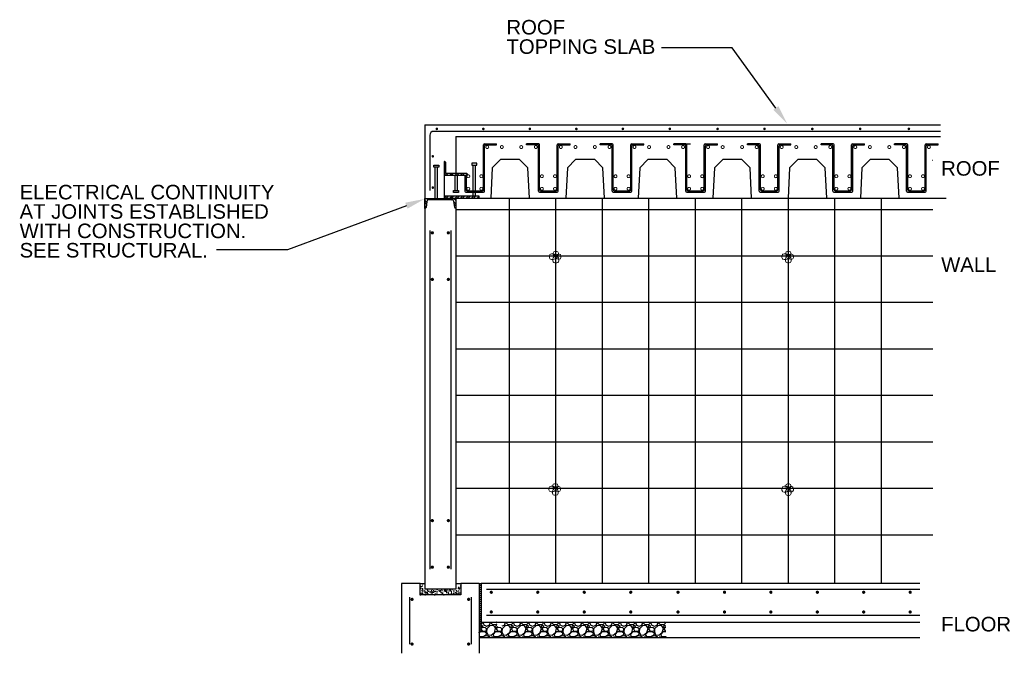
# Model space of a CAD drawing. Header units: inches. Extents: x 0 to 12596, y 564 to 12873.
# Tile 8 of 25: x 1415 to 2025, y 7376 to 7769. Entities that reach past the tile are written whole.
import ezdxf
from ezdxf import colors
from ezdxf.entities.mleader import LeaderData, LeaderLine
from ezdxf.enums import TextEntityAlignment as Align
from ezdxf.math import Vec2, Vec3

# ---------------------------------------------------------------- set-up
doc = ezdxf.new("R2010")
doc.units = ezdxf.units.IN
doc.header["$MEASUREMENT"] = 0
doc.layers.add('E-ANNO-TEXT', color=7, linetype='Continuous', lineweight=25)
doc.layers.add('G-ANNO-TEXT', color=7, linetype='Continuous', lineweight=0)
doc.layers.add('E-DETL-FINE', color=253, linetype='Continuous')
doc.styles.add("3 4 1'-0", font='arial.ttf', dxfattribs={"height": 2})
doc.styles.add('R18', font='romans.shx', dxfattribs={"width": 0.85, "height": 0.125})
doc.styles.get("Standard").update_dxf_attribs({"font": 'arial.ttf'})

msp = doc.modelspace()

# ---------------------------------------------------------------- hatches: boundary and pattern name
at = {"layer": 'E-DETL-FINE'}
h = msp.add_hatch(dxfattribs=at)
h.set_pattern_fill('STEEL', color=256, scale=19.199962, style=0)
h.set_pattern_definition([(135, (2174.8228, 9641.269), (1.697053, 1.697053), []), (135, (2174.8228, 9642.469), (1.697053, 1.697053), [])])
edge = h.paths.add_edge_path()
edge.add_line((1678.46028, 7672.60257), (1692.89804, 7672.60257))
edge.add_line((1692.89804, 7672.60257), (1692.89804, 7672.66257))
edge.add_arc((1691.92356, 7672.70712), 0.9755, 357.38221813, 423.55144906)
edge.add_line((1692.35805, 7673.58052), (1680.11323, 7673.58052))
edge.add_arc((1680.11323, 7674.25552), 0.675, 180, 270, ccw=False)
edge.add_line((1679.43823, 7674.25552), (1679.43823, 7680.37751))
edge.add_arc((1678.56483, 7679.94303), 0.9755, 26.44855094, 92.61778187)
edge.add_line((1678.52028, 7680.91751), (1678.46028, 7680.91751))
edge.add_line((1678.46028, 7680.91751), (1678.46028, 7672.60257))
h = msp.add_hatch(dxfattribs=at)
h.set_pattern_fill('STEEL', color=256, scale=19.199962, style=0)
h.set_pattern_definition([(315, (-3134.534, 8663.2923), (-1.6970529, -1.6970529), []), (315, (-3134.534, 8662.0923), (-1.6970529, -1.6970529), [])])
edge = h.paths.add_edge_path()
edge.add_arc((1683.24137, 7656.187), 1.11834, 7.5, 90)
edge.add_line((1683.24137, 7657.30534), (1668.76581, 7657.30534))
edge.add_arc((1668.76581, 7656.187), 1.11834, 90, 172.5)
edge.add_line((1667.65704, 7656.33297), (1667.12729, 7652.49812))
edge.add_arc((1666.36581, 7652.59837), 0.76805, 270, 352.5, ccw=False)
edge.add_line((1666.36581, 7651.83032), (1666.36581, 7658.1648))
edge.add_line((1666.36581, 7658.1648), (1685.64137, 7658.1648))
edge.add_line((1685.64137, 7658.1648), (1685.64137, 7651.83032))
edge.add_arc((1685.64137, 7652.59837), 0.76805, 187.5, 270, ccw=False)
edge.add_line((1684.87989, 7652.49812), (1684.35014, 7656.33297))
h = msp.add_hatch(dxfattribs=at)
h.set_pattern_fill('STEEL', color=256, scale=19.199962, style=0)
h.set_pattern_definition([(45, (-84.5176, 6450.7499), (-1.697053, 1.697053), []), (45, (-84.5176, 6451.9499), (-1.697053, 1.697053), [])])
h.paths.add_polyline_path([(1678.46028, 7658.24039), (1700.09803, 7658.24039), (1700.09803, 7659.46873), (1678.46028, 7659.46873)])
h = msp.add_hatch(dxfattribs=at)
h.set_pattern_fill('AR-SAND', color=256, scale=1.133856, style=0)
h.set_pattern_definition([(37.5, (252.4456, 6529.0931), (-0.0714254, 2.1847407), [0, -1.7234611, 0, -1.9275552, 0, -1.842516]), (7.5, (252.4456, 6529.093), (2.006672, 3.199907), [0, -0.929762, 0, -1.5533827, 0, -0.5952744]), (327.5, (251.051, 6529.0931), (3.5309884, 0.0064166), [0, -0.566928, 0, -2.0409408, 0, -2.6645616]), (317.5, (251.051, 6529.093), (3.4085147, 0.9951577), [0, -0.283464, 0, -1.33795, 0, -1.5307056])])
h.paths.add_polyline_path([(1688.60006, 7419.70871), (1686.80006, 7419.70871), (1686.80006, 7416.10871), (1676.00008, 7416.10871), (1676.00008, 7412.50872), (1688.60006, 7412.50872)])
h.paths.add_polyline_path([(1676.00008, 7416.10871), (1665.2001, 7416.10871), (1665.2001, 7419.70871), (1663.40011, 7419.70871), (1663.40011, 7412.50872), (1676.00008, 7412.50872)])
h = msp.add_hatch(dxfattribs=at)
h.set_pattern_fill('AR-SAND', color=256, scale=1.133856, style=0)
h.set_pattern_definition([(37.5, (252.4456, 6529.0931), (-0.0714254, 2.1847407), [0, -1.7234611, 0, -1.9275552, 0, -1.842516]), (7.5, (252.4456, 6529.093), (2.006672, 3.199907), [0, -0.929762, 0, -1.5533827, 0, -0.5952744]), (327.5, (251.051, 6529.0931), (3.5309884, 0.0064166), [0, -0.566928, 0, -2.0409408, 0, -2.6645616]), (317.5, (251.051, 6529.093), (3.4085147, 0.9951577), [0, -0.283464, 0, -1.33795, 0, -1.5307056])])
h.paths.add_polyline_path([(1688.60006, 7419.70871), (1686.80006, 7419.70871), (1686.80006, 7416.10871), (1676.00008, 7416.10871), (1676.00008, 7412.50872), (1688.60006, 7412.50872)])
h.paths.add_polyline_path([(1676.00008, 7416.10871), (1665.2001, 7416.10871), (1665.2001, 7419.70871), (1663.40011, 7419.70871), (1663.40011, 7412.50872), (1676.00008, 7412.50872)])
h = msp.add_hatch(dxfattribs=at)
h.set_pattern_fill('GRAVEL', color=256, scale=9.4488, style=0)
h.set_pattern_definition([(228.0128, (1087.8163, 7206.02206), (-75.5903833, -85.0392127), [1.2712, -125.8494]), (184.9697, (1086.96593, 7205.0772), (113.38560994, 9.44871786), [2.18143, -215.96106]), (132.5104, (1084.7927, 7204.8882), (94.4879123, -103.93688196), [1.53815, -152.27716]), (267.2737, (1081.1077, 7202.526), (9.44876237, 188.9760028), [1.9865, -196.66315]), (292.8337, (1081.0132, 7200.54176), (-47.2440936, 113.3855661), [1.94792, -192.84408]), (357.2737, (1081.7691, 7198.7465), (-188.9760028, 9.44876237), [1.9865, -196.66315]), (37.6942, (1083.75334, 7198.652), (-122.8344694, -94.48790934), [2.62704, -260.07679]), (72.2553, (1085.83208, 7200.2583), (66.1417017, 207.87356439), [2.4802, -245.53955]), (121.4296, (1086.588, 7202.6205), (-75.5904778, 122.8343531), [1.99322, -197.32943]), (175.2364, (1085.5486, 7204.3213), (103.93680894, -9.44872), [2.27557, -111.50305]), (222.3974, (1083.2809, 7204.51026), (-113.38566946, -103.93672518), [2.94281, -291.33839]), (138.8141, (1090.462, 7202.4315), (-66.1416278, 56.6927746), [1.00442, -99.4377]), (171.4692, (1089.7061, 7203.09294), (122.8343838, -18.89767474), [1.9109, -189.17925]), (225, (1087.816, 7203.3764), (-1e-15, -9.4488), [1.33626, -12.02636]), (203.1986, (1087.1549, 7204.5103), (47.2439975, 18.8976125), [0.7196, -71.24031]), (291.8014, (1086.4935, 7204.2268), (-9.448799, 28.3464026), [1.01766, -49.86568]), (30.9638, (1086.8714, 7203.2819), (28.3463813, 18.8976235), [1.65287, -53.44263]), (161.5651, (1088.2888, 7204.1323), (18.897604, -9.448785), [1.19519, -28.68454]), (16.3895, (1081.0132, 7204.2268), (94.48802077, 28.3463311), [1.67433, -165.75883]), (70.3462, (1082.6195, 7204.6992), (-37.7951551, -103.9368202), [1.40467, -139.06184]), (293.1986, (1088.2888, 7206.0221), (-18.8976125, 47.2439975), [1.43919, -70.52072]), (343.6105, (1088.8557, 7204.69923), (-94.48802077, 28.3463311), [1.67433, -165.75883]), (339.444, (1081.0132, 7198.3685), (-47.2440174, 18.8975622), [1.61461, -79.11597]), (294.7751, (1082.525, 7197.8016), (-47.2439262, 103.93683233), [1.35286, -133.93337]), (66.8014, (1088.3833, 7196.5733), (18.8976125, 47.2439975), [1.43919, -70.52072]), (17.354, (1088.9502, 7197.8961), (-122.83441908, -37.79514805), [1.58391, -156.80684]), (69.444, (1083.7533, 7196.5733), (-18.8975622, -47.2440174), [0.80731, -79.92328]), (101.3099, (1087.8163, 7196.5733), (-9.4487776, 37.795207), [0.48179, -47.69782]), (165.9638, (1087.7218, 7197.0457), (28.346405, -9.4487816), [1.94792, -37.01048]), (186.009, (1085.8321, 7197.51814), (94.48799765, 9.44879355), [1.80519, -178.71388]), (303.6901, (1086.8714, 7202.4315), (-9.448813, 18.897596), [1.36272, -32.7054]), (353.1572, (1087.62735, 7201.29766), (160.629594, -18.89767557), [2.37915, -235.53556]), (60.9454, (1089.98955, 7201.0142), (-37.7952003, -66.1416036), [0.97281, -96.30854]), (90, (1090.462, 7201.865), (-9.4488, 9.4488), [0.56693, -8.88187]), (120.2564, (1085.6431, 7197.8016), (37.7951517, -66.1416232), [1.31267, -129.95426]), (48.0128, (1084.9817, 7198.93546), (75.5903833, 85.0392127), [2.54241, -124.57819]), (0, (1086.682, 7200.825), (9.4488, 9.4488), [2.45669, -6.99211]), (325.3048, (1089.13916, 7200.8252), (-94.48794575, 66.14168135), [1.49399, -147.90466]), (254.0546, (1090.3675, 7199.9748), (-9.448799, -37.7952012), [1.37576, -67.41254]), (207.646, (1089.98955, 7198.652), (-179.52716038, -94.48807288), [2.23998, -221.75837]), (175.4261, (1088.0053, 7197.61263), (-122.83440528, 9.44875088), [2.36975, -234.60495])])
h.paths.add_polyline_path([(1815.71536, 7395.70874), (1724.13754, 7395.70874), (1724.13754, 7386.07096), (1815.71536, 7386.07096)])
h.paths.add_polyline_path([(1724.13754, 7395.70874), (1714.37928, 7395.70874), (1714.37928, 7393.02018), (1710.97894, 7393.02018), (1710.97894, 7395.70874), (1701.2933, 7395.70874), (1701.2933, 7390.22845), (1700.06024, 7390.22845), (1700.06024, 7386.07096), (1724.13754, 7386.07096)])

# ---------------------------------------------------------------- linework, layer by layer
for p, q in [((1666.36581, 7703.8025), (1666.36581, 7658.1648)), ((1666.36581, 7703.8025), (1985.77886, 7703.8025)), ((1685.64137, 7696.60252), (1985.77886, 7696.60252)), ((1685.64137, 7696.60252), (1685.64137, 7673.58052)), ((1703.30987, 7691.9836), (1710.80233, 7691.9836)), ((1710.80233, 7691.2636), (1710.80233, 7691.9836)), ((1736.91994, 7691.9836), (1729.42749, 7691.9836)), ((1729.42749, 7691.2636), (1729.42749, 7691.9836)), ((1748.90987, 7691.9836), (1756.40233, 7691.9836)), ((1756.40233, 7691.2636), (1756.40233, 7691.9836)), ((1782.51994, 7691.9836), (1775.02749, 7691.9836)), ((1775.02749, 7691.2636), (1775.02749, 7691.9836)), ((1794.50987, 7691.9836), (1802.00233, 7691.9836)), ((1802.00233, 7691.2636), (1802.00233, 7691.9836)), ((1828.11994, 7691.9836), (1820.62749, 7691.9836)), ((1820.62749, 7691.2636), (1820.62749, 7691.9836)), ((1823.55385, 7691.9836), (1831.0463, 7691.9836)), ((1840.10987, 7691.9836), (1847.60233, 7691.9836)), ((1847.60233, 7691.2636), (1847.60233, 7691.9836)), ((1873.71994, 7691.9836), (1866.22749, 7691.9836)), ((1866.22749, 7691.2636), (1866.22749, 7691.9836)), ((1885.70987, 7691.9836), (1893.20233, 7691.9836)), ((1893.20233, 7691.2636), (1893.20233, 7691.9836)), ((1919.31994, 7691.9836), (1911.82749, 7691.9836)), ((1911.82749, 7691.2636), (1911.82749, 7691.9836)), ((1931.30987, 7691.9836), (1938.80233, 7691.9836)), ((1938.80233, 7691.2636), (1938.80233, 7691.9836)), ((1964.91994, 7691.9836), (1957.42749, 7691.9836)), ((1957.42749, 7691.2636), (1957.42749, 7691.9836)), ((1976.90987, 7691.9836), (1984.40233, 7691.9836)), ((1984.40233, 7691.2636), (1984.40233, 7691.9836)), ((1702.70987, 7680.72848), (1702.70987, 7691.3836)), ((1703.42987, 7680.72848), (1703.42987, 7690.6636)), ((1704.02987, 7691.2636), (1710.80233, 7691.2636)), ((1736.19994, 7691.2636), (1729.42749, 7691.2636)), ((1736.79994, 7680.72848), (1736.79994, 7690.6636)), ((1737.51994, 7680.72848), (1737.51994, 7691.3836)), ((1748.30987, 7680.72848), (1748.30987, 7691.3836)), ((1749.02987, 7680.72848), (1749.02987, 7690.6636)), ((1749.62987, 7691.2636), (1756.40233, 7691.2636)), ((1781.79994, 7691.2636), (1775.02749, 7691.2636)), ((1782.39994, 7680.72848), (1782.39994, 7690.6636)), ((1783.11994, 7680.72848), (1783.11994, 7691.3836)), ((1793.90987, 7680.72848), (1793.90987, 7691.3836)), ((1794.62987, 7680.72848), (1794.62987, 7690.6636)), ((1795.22987, 7691.2636), (1802.00233, 7691.2636)), ((1827.39994, 7691.2636), (1820.62749, 7691.2636)), ((1827.99994, 7680.72848), (1827.99994, 7690.6636)), ((1828.71994, 7680.72848), (1828.71994, 7691.3836)), ((1839.50987, 7680.72848), (1839.50987, 7691.3836)), ((1840.22987, 7680.72848), (1840.22987, 7690.6636)), ((1840.82987, 7691.2636), (1847.60233, 7691.2636)), ((1872.99994, 7691.2636), (1866.22749, 7691.2636)), ((1873.59994, 7680.72848), (1873.59994, 7690.6636)), ((1874.31994, 7680.72848), (1874.31994, 7691.3836)), ((1885.10987, 7680.72848), (1885.10987, 7691.3836)), ((1885.82987, 7680.72848), (1885.82987, 7690.6636)), ((1886.42987, 7691.2636), (1893.20233, 7691.2636)), ((1918.59994, 7691.2636), (1911.82749, 7691.2636)), ((1919.19994, 7680.72848), (1919.19994, 7690.6636)), ((1919.91994, 7680.72848), (1919.91994, 7691.3836)), ((1930.70987, 7680.72848), (1930.70987, 7691.3836)), ((1931.42987, 7680.72848), (1931.42987, 7690.6636)), ((1932.02987, 7691.2636), (1938.80233, 7691.2636)), ((1964.19994, 7691.2636), (1957.42749, 7691.2636)), ((1964.79994, 7680.72848), (1964.79994, 7690.6636)), ((1965.51994, 7680.72848), (1965.51994, 7691.3836)), ((1976.30987, 7680.72848), (1976.30987, 7691.3836)), ((1977.02987, 7680.72848), (1977.02987, 7690.6636)), ((1977.62987, 7691.2636), (1984.40233, 7691.2636)), ((1702.70987, 7663.4154), (1702.70987, 7680.72848)), ((1703.42987, 7662.6954), (1703.42987, 7680.72848)), ((1736.79994, 7662.6954), (1736.79994, 7680.72848)), ((1737.51994, 7663.4154), (1737.51994, 7680.72848)), ((1748.30987, 7663.4154), (1748.30987, 7680.72848)), ((1749.02987, 7662.6954), (1749.02987, 7680.72848)), ((1782.39994, 7662.6954), (1782.39994, 7680.72848)), ((1783.11994, 7663.4154), (1783.11994, 7680.72848)), ((1793.90987, 7663.4154), (1793.90987, 7680.72848)), ((1794.62987, 7662.6954), (1794.62987, 7680.72848)), ((1827.99994, 7662.6954), (1827.99994, 7680.72848)), ((1828.71994, 7663.4154), (1828.71994, 7680.72848)), ((1839.50987, 7663.4154), (1839.50987, 7680.72848)), ((1840.22987, 7662.6954), (1840.22987, 7680.72848)), ((1873.59994, 7662.6954), (1873.59994, 7680.72848)), ((1874.31994, 7663.4154), (1874.31994, 7680.72848)), ((1885.10987, 7663.4154), (1885.10987, 7680.72848)), ((1885.82987, 7662.6954), (1885.82987, 7680.72848)), ((1919.19994, 7662.6954), (1919.19994, 7680.72848)), ((1919.91994, 7663.4154), (1919.91994, 7680.72848)), ((1930.70987, 7663.4154), (1930.70987, 7680.72848)), ((1931.42987, 7662.6954), (1931.42987, 7680.72848)), ((1964.79994, 7662.6954), (1964.79994, 7680.72848)), ((1965.51994, 7663.4154), (1965.51994, 7680.72848)), ((1976.30987, 7663.4154), (1976.30987, 7680.72848)), ((1977.02987, 7662.6954), (1977.02987, 7680.72848)), ((1981.15263, 7681.61845), (1980.90277, 7681.61845)), ((1678.46028, 7672.60257), (1678.46028, 7658.24039)), ((1691.19994, 7672.32677), (1691.19994, 7662.6954)), ((1691.91994, 7672.32677), (1691.19994, 7672.32677)), ((1691.91994, 7672.32677), (1691.91994, 7663.4154)), ((1691.79994, 7662.0954), (1702.82987, 7662.0954)), ((1692.51994, 7662.8154), (1702.10987, 7662.8154)), ((1737.39994, 7662.0954), (1748.42987, 7662.0954)), ((1738.11994, 7662.8154), (1747.70987, 7662.8154)), ((1782.99994, 7662.0954), (1794.02987, 7662.0954)), ((1783.71994, 7662.8154), (1793.30987, 7662.8154)), ((1828.59994, 7662.0954), (1839.62987, 7662.0954)), ((1829.31994, 7662.8154), (1838.90987, 7662.8154)), ((1874.19994, 7662.0954), (1885.22987, 7662.0954)), ((1874.91994, 7662.8154), (1884.50987, 7662.8154)), ((1919.79994, 7662.0954), (1930.82987, 7662.0954)), ((1920.51994, 7662.8154), (1930.10987, 7662.8154)), ((1965.39994, 7662.0954), (1976.42987, 7662.0954)), ((1966.11994, 7662.8154), (1975.70987, 7662.8154)), ((1666.36581, 7658.1648), (1666.36581, 7416.10871)), ((1678.46028, 7658.24039), (1989.26414, 7658.24039)), ((1685.64137, 7658.1648), (1685.64137, 7416.10871)), ((1718.60722, 7657.81723), (1718.60722, 7420.0893)), ((1747.40722, 7657.81723), (1747.40722, 7420.0893)), ((1776.20722, 7657.81723), (1776.20722, 7420.0893)), ((1805.00722, 7657.81723), (1805.00722, 7420.0893)), ((1833.80722, 7657.81723), (1833.80722, 7420.0893)), ((1862.60722, 7657.81723), (1862.60722, 7420.0893)), ((1891.40722, 7657.81723), (1891.40722, 7420.0893)), ((1920.20722, 7657.81723), (1920.20722, 7420.0893)), ((1949.00722, 7657.81723), (1949.00722, 7420.0893)), ((1981.15263, 7651.1726), (1685.70277, 7651.1726)), ((1669.41647, 7638.26036), (1669.41647, 7428.46109)), ((1682.58369, 7638.26036), (1682.58369, 7428.46109)), ((1981.15263, 7622.3726), (1685.70277, 7622.3726)), ((1981.15263, 7593.5726), (1685.70277, 7593.5726)), ((1981.15263, 7564.7726), (1685.70277, 7564.7726)), ((1981.15263, 7535.9726), (1685.70277, 7535.9726)), ((1981.15263, 7507.1726), (1685.70277, 7507.1726)), ((1981.15263, 7478.3726), (1685.70277, 7478.3726)), ((1981.15263, 7449.5726), (1685.70277, 7449.5726)), ((1651.94695, 7419.70871), (1651.94695, 7376.50879)), ((1663.40362, 7419.70871), (1651.94695, 7419.70871)), ((1663.40011, 7419.70871), (1663.40011, 7412.50872)), ((1663.40011, 7419.70871), (1666.3623, 7419.70864)), ((1663.40011, 7419.70871), (1663.40011, 7412.50872)), ((1663.40011, 7419.70871), (1666.3623, 7419.70864)), ((1685.63786, 7419.70878), (1688.60006, 7419.70871)), ((1685.63786, 7419.70878), (1688.60006, 7419.70871)), ((1688.60006, 7419.70871), (1688.60006, 7412.50872)), ((1688.60006, 7419.70871), (1688.60006, 7412.50872)), ((1700.06024, 7419.70871), (1688.60357, 7419.70871)), ((1700.06024, 7419.70871), (1701.2933, 7419.70871)), ((1700.06024, 7419.70871), (1700.06024, 7376.37382)), ((1700.06024, 7418.48036), (1701.2933, 7418.48036)), ((1700.06024, 7417.25202), (1701.2933, 7417.25202)), ((1701.2933, 7419.70871), (1701.2933, 7395.70874)), ((1973.13372, 7419.70871), (1701.2933, 7419.70871)), ((1656.86675, 7411.23524), (1656.86675, 7381.94955)), ((1688.60006, 7412.50872), (1663.40011, 7412.50872)), ((1685.64137, 7416.10871), (1666.36581, 7416.10871)), ((1685.64137, 7416.10871), (1666.36581, 7416.10871)), ((1695.14043, 7411.23524), (1695.14043, 7382.12883)), ((1700.06024, 7416.02368), (1701.2933, 7416.02368)), ((1700.06024, 7414.79533), (1701.2933, 7414.79533)), ((1700.06024, 7413.56699), (1701.2933, 7413.56699)), ((1700.06024, 7412.33864), (1701.2933, 7412.33864)), ((1700.06024, 7411.1103), (1701.2933, 7411.1103)), ((1704.53126, 7416.13999), (1973.13372, 7416.13999)), ((1700.06024, 7409.88196), (1701.2933, 7409.88196)), ((1700.06024, 7408.65361), (1701.2933, 7408.65361)), ((1700.06024, 7407.42527), (1701.2933, 7407.42527)), ((1700.06024, 7406.19692), (1701.2933, 7406.19692)), ((1700.06024, 7404.96858), (1701.2933, 7404.96858)), ((1700.06024, 7403.74024), (1701.2933, 7403.74024)), ((1700.06024, 7402.51189), (1701.2933, 7402.51189)), ((1700.06024, 7401.28355), (1701.2933, 7401.28355)), ((1700.06024, 7400.0552), (1701.2933, 7400.0552)), ((1700.06024, 7398.82686), (1701.2933, 7398.82686)), ((1704.53126, 7400.06246), (1973.13372, 7400.06246)), ((1700.06024, 7397.59852), (1701.2933, 7397.59852)), ((1700.06024, 7396.37017), (1701.2933, 7396.37017)), ((1700.06024, 7395.14183), (1701.2933, 7395.14183)), ((1700.06024, 7393.91348), (1701.2933, 7393.91348)), ((1700.06024, 7392.68514), (1701.2933, 7392.68514)), ((1701.2933, 7395.70874), (1973.13372, 7395.70874)), ((1700.06024, 7391.4568), (1701.2933, 7391.4568)), ((1700.06024, 7386.07096), (1973.13372, 7386.07096))]:
    msp.add_line(p, q, dxfattribs=at)
at = {"layer": 'E-DETL-FINE', "ltscale": 5}
for p, q in [((1672.8719, 7658.1648), (1672.8719, 7677.42145)), ((1674.2219, 7658.1648), (1674.2219, 7677.42145)), ((1696.38583, 7659.46873), (1696.38583, 7678.6498)), ((1697.73583, 7659.46873), (1697.73583, 7678.6498)), ((1685.00416, 7672.60257), (1685.00416, 7663.05928)), ((1686.35416, 7672.60257), (1686.35416, 7663.05928))]:
    msp.add_line(p, q, dxfattribs=at)
at = {"layer": 'E-DETL-FINE'}
msp.add_lwpolyline([(1985.77886, 7699.68589), (1671.81647, 7699.68589, 0.414213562), (1669.41647, 7697.28589), (1669.41647, 7663.10252)], format="xyb", dxfattribs=at)
for points, const_width in [([(1674.21115, 7701.20996, -1), (1673.41117, 7701.20996, -1)], 0.79998), ([(1703.02999, 7701.20996, -1), (1702.23001, 7701.20996, -1)], 0.79998), ([(1731.84883, 7701.20996, -1), (1731.04885, 7701.20996, -1)], 0.79998), ([(1760.66767, 7701.20996, -1), (1759.86769, 7701.20996, -1)], 0.79998), ([(1789.48651, 7701.20996, -1), (1788.68653, 7701.20996, -1)], 0.79998), ([(1818.53048, 7701.20996, -1), (1817.7305, 7701.20996, -1)], 0.79998), ([(1848.15534, 7701.20996, -1), (1847.35536, 7701.20996, -1)], 0.79998), ([(1877.19932, 7701.20996, -1), (1876.39934, 7701.20996, -1)], 0.79998), ([(1906.82417, 7701.20996, -1), (1906.0242, 7701.20996, -1)], 0.79998), ([(1936.44903, 7701.20996, -1), (1935.64905, 7701.20996, -1)], 0.79998), ([(1966.65477, 7701.20996, -1), (1965.85479, 7701.20996, -1)], 0.79998), ([(1671.73943, 7684.22403, -1), (1670.93945, 7684.22403, -1)], 0.79998), ([(1671.73943, 7664.8446, -1), (1670.93945, 7664.8446, -1)], 0.79998), ([(1670.53437, 7636.82275, 1), (1671.53435, 7636.82275, 1)], 0.99997), ([(1681.46579, 7636.82275, -1), (1680.46582, 7636.82275, -1)], 0.99997), ([(1671.53435, 7607.9726, -1), (1670.53437, 7607.9726, -1)], 0.99997), ([(1681.46579, 7607.9726, -1), (1680.46582, 7607.9726, -1)], 0.99997), ([(1670.53437, 7458.56768, 1), (1671.53435, 7458.56768, 1)], 0.99997), ([(1681.46579, 7458.56768, -1), (1680.46582, 7458.56768, -1)], 0.99997), ([(1671.53435, 7429.71753, -1), (1670.53437, 7429.71753, -1)], 0.99997), ([(1681.46579, 7429.71753, -1), (1680.46582, 7429.71753, -1)], 0.99997), ([(1707.05444, 7414.19372, 1), (1708.05441, 7414.19372, 1)], 0.99997), ([(1735.85444, 7414.19372, 1), (1736.85441, 7414.19372, 1)], 0.99997), ([(1764.65444, 7414.19372, 1), (1765.65441, 7414.19372, 1)], 0.99997), ([(1793.45444, 7414.19372, 1), (1794.45441, 7414.19372, 1)], 0.99997), ([(1822.74239, 7414.19372, 1), (1823.74237, 7414.19372, 1)], 0.99997), ([(1851.54239, 7414.19372, 1), (1852.54237, 7414.19372, 1)], 0.99997), ([(1880.24947, 7414.19372, 1), (1881.24944, 7414.19372, 1)], 0.99997), ([(1909.04947, 7414.19372, 1), (1910.04944, 7414.19372, 1)], 0.99997), ([(1937.75654, 7414.19372, 1), (1938.75652, 7414.19372, 1)], 0.99997), ([(1966.55654, 7414.19372, 1), (1967.55652, 7414.19372, 1)], 0.99997), ([(1657.98464, 7409.79763, 1), (1658.98462, 7409.79763, 1)], 0.99997), ([(1694.02254, 7409.79763, -1), (1693.02256, 7409.79763, -1)], 0.99997), ([(1707.05444, 7401.96852, 1), (1708.05441, 7401.96852, 1)], 0.99997), ([(1735.85444, 7401.96852, 1), (1736.85441, 7401.96852, 1)], 0.99997), ([(1764.65444, 7401.96852, 1), (1765.65441, 7401.96852, 1)], 0.99997), ([(1793.45444, 7401.96852, 1), (1794.45441, 7401.96852, 1)], 0.99997), ([(1822.74239, 7401.96852, 1), (1823.74237, 7401.96852, 1)], 0.99997), ([(1851.54239, 7401.96852, 1), (1852.54237, 7401.96852, 1)], 0.99997), ([(1880.24947, 7401.96852, 1), (1881.24944, 7401.96852, 1)], 0.99997), ([(1909.04947, 7401.96852, 1), (1910.04944, 7401.96852, 1)], 0.99997), ([(1937.75654, 7401.96852, 1), (1938.75652, 7401.96852, 1)], 0.99997), ([(1966.55654, 7401.96852, 1), (1967.55652, 7401.96852, 1)], 0.99997), ([(1657.98464, 7382.0893, 1), (1658.98462, 7382.0893, 1)], 0.99997), ([(1694.02254, 7382.0893, -1), (1693.02256, 7382.0893, -1)], 0.99997)]:
    msp.add_lwpolyline(points, format="xyb", close=True, dxfattribs=dict(at, const_width=const_width))
at = {"layer": 'E-DETL-FINE', "const_width": 0.6, "flags": 128}
for points in [[(1704.15679, 7689.96019, 1), (1705.95679, 7689.96019, 1)], [(1713.2013, 7689.96019, 1), (1715.0013, 7689.96019, 1)], [(1727.02852, 7689.96019, -1), (1725.22852, 7689.96019, -1)], [(1736.07302, 7689.96019, -1), (1734.27302, 7689.96019, -1)], [(1749.75679, 7689.96019, 1), (1751.55679, 7689.96019, 1)], [(1758.8013, 7689.96019, 1), (1760.6013, 7689.96019, 1)], [(1772.62852, 7689.96019, -1), (1770.82852, 7689.96019, -1)], [(1781.67302, 7689.96019, -1), (1779.87302, 7689.96019, -1)], [(1795.35679, 7689.96019, 1), (1797.15679, 7689.96019, 1)], [(1804.4013, 7689.96019, 1), (1806.2013, 7689.96019, 1)], [(1818.22852, 7689.96019, -1), (1816.42852, 7689.96019, -1)], [(1827.27302, 7689.96019, -1), (1825.47302, 7689.96019, -1)], [(1840.95679, 7689.96019, 1), (1842.75679, 7689.96019, 1)], [(1850.0013, 7689.96019, 1), (1851.8013, 7689.96019, 1)], [(1863.82852, 7689.96019, -1), (1862.02852, 7689.96019, -1)], [(1872.87302, 7689.96019, -1), (1871.07302, 7689.96019, -1)], [(1886.55679, 7689.96019, 1), (1888.35679, 7689.96019, 1)], [(1895.6013, 7689.96019, 1), (1897.4013, 7689.96019, 1)], [(1909.42852, 7689.96019, -1), (1907.62852, 7689.96019, -1)], [(1918.47302, 7689.96019, -1), (1916.67302, 7689.96019, -1)], [(1932.15679, 7689.96019, 1), (1933.95679, 7689.96019, 1)], [(1941.2013, 7689.96019, 1), (1943.0013, 7689.96019, 1)], [(1955.02852, 7689.96019, -1), (1953.22852, 7689.96019, -1)], [(1964.07302, 7689.96019, -1), (1962.27302, 7689.96019, -1)], [(1977.75679, 7689.96019, 1), (1979.55679, 7689.96019, 1)], [(1692.4148, 7671.88859, 1), (1694.2148, 7671.88859, 1)], [(1700.50725, 7671.88859, 1), (1702.30725, 7671.88859, 1)], [(1738.0148, 7671.88859, 1), (1739.8148, 7671.88859, 1)], [(1746.10725, 7671.88859, 1), (1747.90725, 7671.88859, 1)], [(1783.6148, 7671.88859, 1), (1785.4148, 7671.88859, 1)], [(1791.70725, 7671.88859, 1), (1793.50725, 7671.88859, 1)], [(1829.2148, 7671.88859, 1), (1831.0148, 7671.88859, 1)], [(1837.30725, 7671.88859, 1), (1839.10725, 7671.88859, 1)], [(1874.8148, 7671.88859, 1), (1876.6148, 7671.88859, 1)], [(1882.90725, 7671.88859, 1), (1884.70725, 7671.88859, 1)], [(1920.4148, 7671.88859, 1), (1922.2148, 7671.88859, 1)], [(1928.50725, 7671.88859, 1), (1930.30725, 7671.88859, 1)], [(1966.0148, 7671.88859, 1), (1967.8148, 7671.88859, 1)], [(1974.10725, 7671.88859, 1), (1975.90725, 7671.88859, 1)], [(1692.4148, 7664.12097, 1), (1694.2148, 7664.12097, 1)], [(1700.50725, 7664.12097, 1), (1702.30725, 7664.12097, 1)], [(1738.0148, 7664.12097, 1), (1739.8148, 7664.12097, 1)], [(1746.10725, 7664.12097, 1), (1747.90725, 7664.12097, 1)], [(1783.6148, 7664.12097, 1), (1785.4148, 7664.12097, 1)], [(1791.70725, 7664.12097, 1), (1793.50725, 7664.12097, 1)], [(1829.2148, 7664.12097, 1), (1831.0148, 7664.12097, 1)], [(1837.30725, 7664.12097, 1), (1839.10725, 7664.12097, 1)], [(1874.8148, 7664.12097, 1), (1876.6148, 7664.12097, 1)], [(1882.90725, 7664.12097, 1), (1884.70725, 7664.12097, 1)], [(1920.4148, 7664.12097, 1), (1922.2148, 7664.12097, 1)], [(1928.50725, 7664.12097, 1), (1930.30725, 7664.12097, 1)], [(1966.0148, 7664.12097, 1), (1967.8148, 7664.12097, 1)], [(1974.10725, 7664.12097, 1), (1975.90725, 7664.12097, 1)]]:
    msp.add_lwpolyline(points, format="xyb", close=True, dxfattribs=at)
at = {"layer": 'E-DETL-FINE'}
for points in [[(1678.46028, 7672.60257), (1692.89804, 7672.60257), (1692.89804, 7672.66257, 0.29701687), (1692.35805, 7673.58052), (1680.11323, 7673.58052, -0.414213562), (1679.43823, 7674.25552), (1679.43823, 7680.37751, 0.29701687), (1678.52028, 7680.91751), (1678.46028, 7680.91751), (1678.46028, 7672.60257)], [(1684.35014, 7656.33297, 0.376373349), (1683.24137, 7657.30534), (1668.76581, 7657.30534, 0.376373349), (1667.65704, 7656.33297), (1667.12729, 7652.49812, -0.376373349), (1666.36581, 7651.83032), (1666.36581, 7658.1648), (1685.64137, 7658.1648), (1685.64137, 7651.83032, -0.376373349), (1684.87989, 7652.49812)]]:
    msp.add_lwpolyline(points, format="xyb", close=True, dxfattribs=at)
at = {"layer": 'E-DETL-FINE', "ltscale": 5}
for points in [[(1698.63583, 7678.6498), (1698.63583, 7679.9998), (1695.48583, 7679.9998), (1695.48583, 7678.6498)], [(1671.97191, 7677.42145), (1671.97191, 7678.77145), (1675.1219, 7678.77145), (1675.1219, 7677.42145)], [(1687.25416, 7663.05928), (1687.25416, 7661.70928), (1684.10416, 7661.70928), (1684.10416, 7663.05928)]]:
    msp.add_lwpolyline(points, close=True, dxfattribs=at)
at = {"layer": 'E-DETL-FINE'}
for points in [[(1731.18458, 7658.24039), (1730.19368, 7677.14796), (1725.1013, 7682.24034), (1713.26792, 7682.24034), (1708.17553, 7677.14796), (1707.18463, 7658.24039)], [(1777.72265, 7658.24039), (1776.73175, 7677.14796), (1771.63937, 7682.24034), (1759.80599, 7682.24034), (1754.7136, 7677.14796), (1753.7227, 7658.24039)], [(1822.51808, 7658.24039), (1821.52718, 7677.14796), (1816.4348, 7682.24034), (1804.60142, 7682.24034), (1799.50903, 7677.14796), (1798.51813, 7658.24039)], [(1868.85303, 7658.24039), (1867.86213, 7677.14796), (1862.76975, 7682.24034), (1850.93637, 7682.24034), (1845.84399, 7677.14796), (1844.85308, 7658.24039)], [(1915.3911, 7658.24039), (1914.4002, 7677.14796), (1909.30782, 7682.24034), (1897.47444, 7682.24034), (1892.38205, 7677.14796), (1891.39115, 7658.24039)], [(1960.18653, 7658.24039), (1959.19563, 7677.14796), (1954.10325, 7682.24034), (1942.26987, 7682.24034), (1937.17749, 7677.14796), (1936.18658, 7658.24039)], [(1700.06024, 7390.22845), (1701.2933, 7390.22845), (1701.2933, 7400.65875)]]:
    msp.add_lwpolyline(points, dxfattribs=at)
msp.add_lwpolyline([(1678.46028, 7658.24039), (1700.09803, 7658.24039), (1700.09803, 7659.46873), (1678.46028, 7659.46873)], close=True, dxfattribs=at)
for centre, start, end in [((1703.30987, 7691.3836), 90, 180), ((1736.91994, 7691.3836), 0, 90), ((1748.90987, 7691.3836), 90, 180), ((1782.51994, 7691.3836), 0, 90), ((1794.50987, 7691.3836), 90, 180), ((1828.11994, 7691.3836), 0, 90), ((1840.10987, 7691.3836), 90, 180), ((1873.71994, 7691.3836), 0, 90), ((1885.70987, 7691.3836), 90, 180), ((1919.31994, 7691.3836), 0, 90), ((1931.30987, 7691.3836), 90, 180), ((1964.91994, 7691.3836), 0, 90), ((1976.90987, 7691.3836), 90, 180), ((1704.02987, 7690.6636), 90, 180), ((1736.19994, 7690.6636), 0, 90), ((1749.62987, 7690.6636), 90, 180), ((1781.79994, 7690.6636), 0, 90), ((1795.22987, 7690.6636), 90, 180), ((1827.39994, 7690.6636), 0, 90), ((1840.82987, 7690.6636), 90, 180), ((1872.99994, 7690.6636), 0, 90), ((1886.42987, 7690.6636), 90, 180), ((1918.59994, 7690.6636), 0, 90), ((1932.02987, 7690.6636), 90, 180), ((1964.19994, 7690.6636), 0, 90), ((1977.62987, 7690.6636), 90, 180), ((1691.79994, 7662.6954), 180, 270), ((1692.51994, 7663.4154), 180, 270), ((1702.10987, 7663.4154), 270, 0), ((1702.82987, 7662.6954), 270, 0), ((1737.39994, 7662.6954), 180, 270), ((1738.11994, 7663.4154), 180, 270), ((1747.70987, 7663.4154), 270, 0), ((1748.42987, 7662.6954), 270, 0), ((1782.99994, 7662.6954), 180, 270), ((1783.71994, 7663.4154), 180, 270), ((1793.30987, 7663.4154), 270, 0), ((1794.02987, 7662.6954), 270, 0), ((1828.59994, 7662.6954), 180, 270), ((1829.31994, 7663.4154), 180, 270), ((1838.90987, 7663.4154), 270, 0), ((1839.62987, 7662.6954), 270, 0), ((1874.19994, 7662.6954), 180, 270), ((1874.91994, 7663.4154), 180, 270), ((1884.50987, 7663.4154), 270, 0), ((1885.22987, 7662.6954), 270, 0), ((1919.79994, 7662.6954), 180, 270), ((1920.51994, 7663.4154), 180, 270), ((1930.10987, 7663.4154), 270, 0), ((1930.82987, 7662.6954), 270, 0), ((1965.39994, 7662.6954), 180, 270), ((1966.11994, 7663.4154), 180, 270), ((1975.70987, 7663.4154), 270, 0), ((1976.42987, 7662.6954), 270, 0)]:
    msp.add_arc(centre, 0.6, start, end, dxfattribs=at)

# ---------------------------------------------------------------- texts
at = {"layer": 'E-ANNO-TEXT', "char_height": 9, "attachment_point": 1, "line_spacing_factor": 0.8}
for s, width, heights, insert in [('\\A1;ROOF TOPPING SLAB', 94.0433002, [24.49477], (1716.96149, 7768.6932)), ('\\A1;ELECTRICAL CONTINUITY AT JOINTS ESTABLISHED WITH CONSTRUCTION.\\PSEE STRUCTURAL.', 161.8445631, [55.27422], (1415.36975, 7666.55208))]:
    msp.add_mtext_dynamic_manual_height_columns(s, width=width, gutter_width=48, heights=heights, dxfattribs=dict(at, insert=insert))
at = {"layer": 'E-DETL-FINE', "style": 'R18', "width": 0.85}
for p in [(1747.54752, 7621.7692), (1891.54752, 7621.7692), (1747.26767, 7477.85228), (1891.54752, 7477.7692)]:
    msp.add_text('8', height=7.14375, dxfattribs=at).set_placement(p, align=Align.MIDDLE)
for p in [(1747.11222, 7622.03666), (1891.11222, 7622.03666), (1746.83237, 7478.11974), (1891.11222, 7478.03666)]:
    msp.add_text('8', height=7.14375, rotation=270, dxfattribs=at).set_placement(p, align=Align.MIDDLE)
at = {"layer": 'G-ANNO-TEXT', "color": 7, "char_height": 9, "width": 48.0535811, "attachment_point": 1, "line_spacing_factor": 0.776524, "style": "3 4 1'-0"}
for s, insert in [('ROOF', (1986.24826, 7681.24733)), ('WALL', (1986.24826, 7621.66834)), ('FLOOR', (1986.24826, 7398.93793))]:
    msp.add_mtext(s, dxfattribs=dict(at, insert=insert))

# ---------------------------------------------------------------- leaders
at = {"layer": 'E-ANNO-TEXT'}
ml = msp.add_multileader_mtext('Standard', dxfattribs=at)
ml.set_content('', color=256)
ml.set_leader_properties()
ml.build(insert=Vec2(0, 0))
ml.multileader.update_dxf_attribs({"dogleg_length": 0.36, "arrow_head_size": 12, "scale": 48})
ctx = ml.context
ctx.base_point, ctx.scale, ctx.char_height, ctx.arrow_head_size, ctx.landing_gap_size, ctx.plane_origin = Vec3(1804.31813, 7751.3982), 48, 8.64, 12, 4.32, Vec3(1349.26949, 7810.92913)
ctx.text_align_type = 2
notes = []
notes.append((ctx, [(1, (1, 1, 0), (1856.88151, 7751.3982), (-1, 0), 43.92338, [(0, [(1890.86483, 7704.41613)], 0, [])])]))
ctx.mtext.insert, ctx.mtext.alignment, ctx.mtext.flow_direction = Vec3(1808.63813, 7755.7182), 3, 5
ml = msp.add_multileader_mtext('Standard', dxfattribs=at)
ml.set_content('', color=256)
ml.set_leader_properties()
ml.build(insert=Vec2(0, 0))
ml.multileader.update_dxf_attribs({"dogleg_length": 0.36, "arrow_head_size": 12, "scale": 48})
ctx = ml.context
ctx.base_point, ctx.scale, ctx.char_height, ctx.arrow_head_size, ctx.landing_gap_size, ctx.plane_origin = Vec3(1528.7386, 7626.35834), 48, 8.64, 12, 4.32, Vec3(1101.17414, 7675.61943)
ctx.text_align_type = 2
notes.append((ctx, [(1, (1, 1, 0), (1581.30198, 7626.35834), (-1, 0), 43.92338, [(0, [(1666.21661, 7657.82461)], 0, [])])]))
ctx.mtext.insert, ctx.mtext.alignment, ctx.mtext.flow_direction = Vec3(1533.0586, 7630.67834), 3, 5
for ctx, leaders in notes:
    for number, flags, end, landing, length, lines in leaders:
        leader = LeaderData()
        leader.index, (leader.has_last_leader_line, leader.has_dogleg_vector, leader.attachment_direction) = number, flags
        leader.last_leader_point, leader.dogleg_vector, leader.dogleg_length = Vec3(end), Vec3(landing), length
        for number, points, colour, breaks in lines:
            line = LeaderLine()
            line.index, line.vertices, line.color, line.breaks = number, Vec3.list(points), colors.encode_raw_color(colour), breaks
            leader.lines.append(line)
        ctx.leaders.append(leader)

doc.saveas('drawing.dxf')
